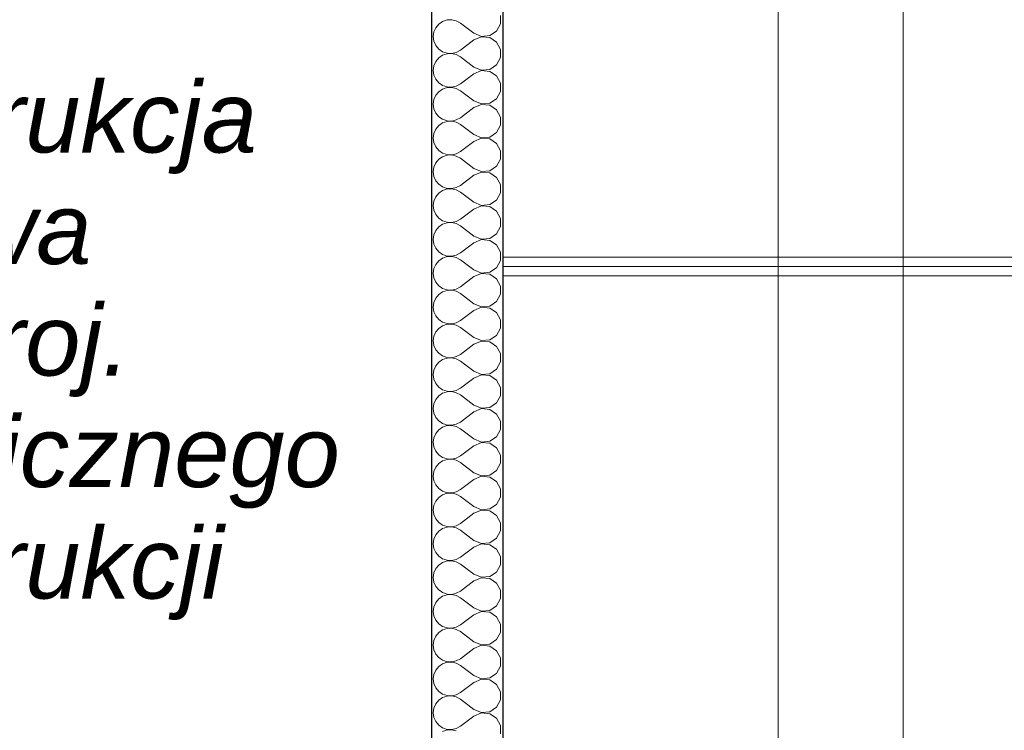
# Model space of a CAD drawing. Header units: millimetres. Extents: x -12989 to 381814, y -50461 to 30884.
# Tile 94 of 111: x 369516 to 371594, y -41641 to -40139. Entities that reach past the tile are written whole.
import ezdxf

# ---------------------------------------------------------------- set-up
doc = ezdxf.new("R2010")
doc.units = ezdxf.units.MM
doc.header["$MEASUREMENT"] = 0
doc.linetypes.add('Wipeout_Contour', pattern=[1000, 0, -1000])
for name, color, linetype in [('Nowe_04-ŚCIANY DZIAŁOWE', 7, 'Continuous'), ('Nowe_A__SCIANY', 7, 'Continuous'), ('Nowe_A_WYM', 7, 'Continuous')]:
    doc.layers.add(name, color=color, linetype=linetype)
doc.layers.add('Nowe_04-ŚCIANY DZIAŁOWE_Nr_pióra__174', color=7, linetype='Continuous', lineweight=5, true_color=0x6a6a6a)
for name, color, linetype, lineweight in [('Nowe_04-ŚCIANY DZIAŁOWE_Nr_pióra__27', 7, 'Continuous', 25), ('Nowe_A__SCIANY_Nr_pióra__87', 7, 'Continuous', 13), ('Nowe_A_OZN_ODNOSNIKI_Nr_pióra__6', 7, 'Continuous', 13), ('Nowe_A_OZN_ODNOSNIKI_Nr_pióra__85', 7, 'Continuous', 13), ('Nowe_A_WYM_Nr_pióra__1', 7, 'Continuous', 13), ('Nowe_A_WYM_Nr_pióra__45', 7, 'Continuous', 15), ('Nowe_A_WYM_Nr_pióra__85', 7, 'Continuous', 13)]:
    doc.layers.add(name, color=color, linetype=linetype, lineweight=lineweight)
doc.styles.add('STYL_AUTOMATYCZNY_4', font='arial.ttf')
doc.styles.add('STYL_AUTOMATYCZNY_7', font='arial.ttf')
doc.dimstyles.new('STYL_AUTOMATYCZNY__2', dxfattribs={"dimtxt": 139.999998, "dimasz": 57, "dimexe": 0.18, "dimexo": 0.0625, "dimgap": 0, "dimtad": 1, "dimdec": 0, "dimlfac": 0.1, "dimzin": 0, "dimdsep": 46, "dimtxsty": 'STYL_AUTOMATYCZNY_4', "dimblk": 'ARROWHEAD_6', "dimblk1": 'ARROWHEAD_6', "dimblk2": 'ARROWHEAD_6', "dimcen": 0.09, "dimse1": 1, "dimse2": 1, "dimclrd": 7, "dimclre": 7, "dimclrt": 7, "dimadec": 0, "dimazin": 0, "dimtfac": 1, "dimtdec": 4, "dimtmove": 0, "dimatfit": 3, "dimfxl": 0, "dimtolj": 1, "dimtzin": 0, "dimarcsym": 0})
doc.dimstyles.new('STYL_AUTOMATYCZNY__3', dxfattribs={"dimtxt": 0.18, "dimasz": 91.2, "dimexe": 0.18, "dimexo": 0.0625, "dimgap": 0, "dimtad": 0, "dimtih": 1, "dimtoh": 1, "dimdec": 4, "dimzin": 0, "dimdsep": 46, "dimcen": 0.09, "dimadec": 0, "dimazin": 0, "dimtfac": 1, "dimtdec": 4, "dimtmove": 0, "dimatfit": 3, "dimldrblk": 'ARROWHEAD_5', "dimfxl": 0, "dimtolj": 1, "dimtzin": 0, "dimarcsym": 0})

# ---------------------------------------------------------------- blocks, each defined once
blk = doc.blocks.new('ElemPrzekroju_3_1', base_point=(363535.4, -45960.6))
at = {"color": 254, "linetype": 'Wipeout_Contour', "lineweight": 0, "ltscale": 1496668.779250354}
blk.add_wipeout([(373475.4, -39680.6), (370535.3, -39680.6), (370535.3, -40640.6), (373475.4, -40640.6)], dxfattribs=at).dxf.layer = 'Nowe_A__SCIANY'
at = {"color": 254, "linetype": 'Wipeout_Contour', "lineweight": 0, "ltscale": 1496879.20708693}
blk.add_wipeout([(370535.3, -40640.6), (370535.3, -40660.6), (373475.4, -40660.6), (373475.4, -40640.6)], dxfattribs=at).dxf.layer = 'Nowe_A__SCIANY'
at = {"layer": 'Nowe_A__SCIANY_Nr_pióra__87', "color": 7, "linetype": 'Continuous', "lineweight": 13}
blk.add_line((373475.4, -40640.6), (370535.3, -40640.6), dxfattribs=at)
at = {"color": 254, "linetype": 'Wipeout_Contour', "lineweight": 0, "ltscale": 1496887.899529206}
blk.add_wipeout([(370535.3, -40680.6), (373475.4, -40680.6), (373475.4, -40660.6), (370535.3, -40660.6)], dxfattribs=at).dxf.layer = 'Nowe_A__SCIANY'
at = {"layer": 'Nowe_A__SCIANY_Nr_pióra__87', "color": 7, "linetype": 'Continuous', "lineweight": 13}
blk.add_line((370535.3, -40660.6), (373475.4, -40660.6), dxfattribs=at)
at = {"color": 254, "linetype": 'Wipeout_Contour', "lineweight": 0, "ltscale": 1497103.400351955}
blk.add_wipeout([(370535.3, -40680.6), (370535.3, -41640.6), (373475.4, -41640.6), (373475.4, -40680.6)], dxfattribs=at).dxf.layer = 'Nowe_A__SCIANY'
at = {"layer": 'Nowe_A__SCIANY_Nr_pióra__87', "color": 7, "linetype": 'Continuous', "lineweight": 13}
blk.add_line((373475.4, -40680.6), (370535.3, -40680.6), dxfattribs=at)
at = {"color": 254, "linetype": 'Wipeout_Contour', "lineweight": 0, "ltscale": 1497319.003951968}
blk.add_wipeout([(370535.3, -41660.6), (373475.4, -41660.6), (373475.4, -41640.6), (370535.3, -41640.6)], dxfattribs=at).dxf.layer = 'Nowe_A__SCIANY'
blk = doc.blocks.new('*X15', base_point=(363535.4, -45960.6))
at = {"layer": 'Nowe_04-ŚCIANY DZIAŁOWE_Nr_pióra__174', "color": 251, "linetype": 'Continuous', "lineweight": 5, "true_color": 0x6a6a6a}
for p, q in [((370530.6, -40147.9), (370530.6, -40130.5)), ((370400.4, -40148.5), (370394.2, -40156.1)), ((370408.6, -40142.9), (370400.4, -40148.5)), ((370417.9, -40139.8), (370408.6, -40142.9)), ((370427.7, -40139.3), (370417.9, -40139.8)), ((370437.3, -40141.5), (370427.7, -40139.3)), ((370446, -40146.3), (370437.3, -40141.5)), ((370474.5, -40167.7), (370446, -40146.3)), ((370522.4, -40163.2), (370530.6, -40147.9)), ((370390.2, -40165.1), (370388.8, -40174.9)), ((370388.8, -40174.9), (370390.2, -40184.6)), ((370394.2, -40156.1), (370390.2, -40165.1)), ((370474.5, -40167.7), (370490.6, -40174.5)), ((370490.6, -40175.3), (370474.5, -40182)), ((370490.6, -40174.5), (370507.9, -40172.8)), ((370507.9, -40176.9), (370490.6, -40175.3)), ((370507.9, -40172.8), (370522.4, -40163.2)), ((370390.2, -40184.6), (370394.2, -40193.7)), ((370394.2, -40193.7), (370400.4, -40201.2)), ((370474.5, -40182), (370446, -40203.4)), ((370522.4, -40186.6), (370507.9, -40176.9)), ((370530.6, -40201.9), (370522.4, -40186.6)), ((370400.4, -40201.2), (370408.6, -40206.8)), ((370408.6, -40214.4), (370400.4, -40219.9)), ((370408.6, -40206.8), (370417.9, -40210)), ((370417.9, -40211.2), (370408.6, -40214.4)), ((370417.9, -40210), (370427.7, -40210.4)), ((370427.7, -40210.7), (370417.9, -40211.2)), ((370427.7, -40210.4), (370437.3, -40208.2)), ((370437.3, -40213), (370427.7, -40210.7)), ((370437.3, -40208.2), (370446, -40203.4)), ((370446, -40217.7), (370437.3, -40213)), ((370530.6, -40219.3), (370530.6, -40201.9)), ((370390.2, -40236.5), (370388.8, -40246.3)), ((370394.2, -40227.5), (370390.2, -40236.5)), ((370400.4, -40219.9), (370394.2, -40227.5)), ((370474.5, -40239.2), (370446, -40217.7)), ((370507.9, -40244.3), (370522.4, -40234.6)), ((370522.4, -40234.6), (370530.6, -40219.3)), ((370388.8, -40246.3), (370390.2, -40256.1)), ((370390.2, -40256.1), (370394.2, -40265.1)), ((370474.5, -40253.4), (370446, -40274.9)), ((370474.5, -40239.2), (370490.6, -40245.9)), ((370490.6, -40246.7), (370474.5, -40253.4)), ((370490.6, -40245.9), (370507.9, -40244.3)), ((370507.9, -40248.4), (370490.6, -40246.7)), ((370522.4, -40258), (370507.9, -40248.4)), ((370530.6, -40273.3), (370522.4, -40258)), ((370394.2, -40265.1), (370400.4, -40272.7)), ((370400.4, -40272.7), (370408.6, -40278.3)), ((370408.6, -40278.3), (370417.9, -40281.4)), ((370427.7, -40281.9), (370437.3, -40279.6)), ((370437.3, -40279.6), (370446, -40274.9)), ((370530.6, -40290.7), (370530.6, -40273.3)), ((370394.2, -40299), (370390.2, -40308)), ((370400.4, -40291.4), (370394.2, -40299)), ((370408.6, -40285.8), (370400.4, -40291.4)), ((370417.9, -40282.6), (370408.6, -40285.8)), ((370417.9, -40281.4), (370427.7, -40281.9)), ((370427.7, -40282.2), (370417.9, -40282.6)), ((370437.3, -40284.4), (370427.7, -40282.2)), ((370446, -40289.2), (370437.3, -40284.4)), ((370474.5, -40310.6), (370446, -40289.2)), ((370522.4, -40306.1), (370530.6, -40290.7)), ((370390.2, -40308), (370388.8, -40317.7)), ((370388.8, -40317.7), (370390.2, -40327.5)), ((370474.5, -40310.6), (370490.6, -40317.3)), ((370490.6, -40318.1), (370474.5, -40324.9)), ((370490.6, -40317.3), (370507.9, -40315.7)), ((370507.9, -40319.8), (370490.6, -40318.1)), ((370507.9, -40315.7), (370522.4, -40306.1)), ((370522.4, -40329.4), (370507.9, -40319.8)), ((370390.2, -40327.5), (370394.2, -40336.5)), ((370394.2, -40336.5), (370400.4, -40344.1)), ((370474.5, -40324.9), (370446, -40346.3)), ((370530.6, -40344.8), (370522.4, -40329.4)), ((370400.4, -40362.8), (370394.2, -40370.4)), ((370400.4, -40344.1), (370408.6, -40349.7)), ((370408.6, -40357.2), (370400.4, -40362.8)), ((370408.6, -40349.7), (370417.9, -40352.8)), ((370417.9, -40354.1), (370408.6, -40357.2)), ((370417.9, -40352.8), (370427.7, -40353.3)), ((370427.7, -40353.6), (370417.9, -40354.1)), ((370427.7, -40353.3), (370437.3, -40351.1)), ((370437.3, -40355.8), (370427.7, -40353.6)), ((370437.3, -40351.1), (370446, -40346.3)), ((370446, -40360.6), (370437.3, -40355.8)), ((370474.5, -40382), (370446, -40360.6)), ((370522.4, -40377.5), (370530.6, -40362.1)), ((370530.6, -40362.1), (370530.6, -40344.8)), ((370390.2, -40379.4), (370388.8, -40389.2)), ((370394.2, -40370.4), (370390.2, -40379.4)), ((370474.5, -40382), (370490.6, -40388.8)), ((370507.9, -40387.1), (370522.4, -40377.5)), ((370388.8, -40389.2), (370390.2, -40398.9)), ((370390.2, -40398.9), (370394.2, -40407.9)), ((370474.5, -40396.3), (370446, -40417.7)), ((370490.6, -40389.6), (370474.5, -40396.3)), ((370490.6, -40388.8), (370507.9, -40387.1)), ((370507.9, -40391.2), (370490.6, -40389.6)), ((370522.4, -40400.8), (370507.9, -40391.2)), ((370530.6, -40416.2), (370522.4, -40400.8)), ((370394.2, -40407.9), (370400.4, -40415.5)), ((370400.4, -40415.5), (370408.6, -40421.1)), ((370408.6, -40421.1), (370417.9, -40424.3)), ((370417.9, -40424.3), (370427.7, -40424.7)), ((370427.7, -40425), (370417.9, -40425.5)), ((370427.7, -40424.7), (370437.3, -40422.5)), ((370437.3, -40427.3), (370427.7, -40425)), ((370437.3, -40422.5), (370446, -40417.7)), ((370530.6, -40433.6), (370530.6, -40416.2)), ((370394.2, -40441.8), (370390.2, -40450.8)), ((370400.4, -40434.2), (370394.2, -40441.8)), ((370408.6, -40428.6), (370400.4, -40434.2)), ((370417.9, -40425.5), (370408.6, -40428.6)), ((370446, -40432), (370437.3, -40427.3)), ((370474.5, -40453.4), (370446, -40432)), ((370522.4, -40448.9), (370530.6, -40433.6)), ((370390.2, -40450.8), (370388.8, -40460.6)), ((370388.8, -40460.6), (370390.2, -40470.4)), ((370474.5, -40453.4), (370490.6, -40460.2)), ((370490.6, -40461), (370474.5, -40467.7)), ((370490.6, -40460.2), (370507.9, -40458.5)), ((370507.9, -40462.6), (370490.6, -40461)), ((370507.9, -40458.5), (370522.4, -40448.9)), ((370522.4, -40472.3), (370507.9, -40462.6)), ((370390.2, -40470.4), (370394.2, -40479.4)), ((370394.2, -40479.4), (370400.4, -40487)), ((370400.4, -40487), (370408.6, -40492.5)), ((370474.5, -40467.7), (370446, -40489.2)), ((370530.6, -40487.6), (370522.4, -40472.3)), ((370530.6, -40505), (370530.6, -40487.6)), ((370400.4, -40505.7), (370394.2, -40513.2)), ((370408.6, -40500.1), (370400.4, -40505.7)), ((370408.6, -40492.5), (370417.9, -40495.7)), ((370417.9, -40496.9), (370408.6, -40500.1)), ((370417.9, -40495.7), (370427.7, -40496.2)), ((370427.7, -40496.5), (370417.9, -40496.9)), ((370427.7, -40496.2), (370437.3, -40493.9)), ((370437.3, -40498.7), (370427.7, -40496.5)), ((370437.3, -40493.9), (370446, -40489.2)), ((370446, -40503.4), (370437.3, -40498.7)), ((370474.5, -40524.9), (370446, -40503.4)), ((370522.4, -40520.3), (370530.6, -40505)), ((370390.2, -40522.3), (370388.8, -40532)), ((370394.2, -40513.2), (370390.2, -40522.3)), ((370474.5, -40524.9), (370490.6, -40531.6)), ((370507.9, -40530), (370522.4, -40520.3)), ((370388.8, -40532), (370390.2, -40541.8)), ((370390.2, -40541.8), (370394.2, -40550.8)), ((370474.5, -40539.2), (370446, -40560.6)), ((370490.6, -40532.4), (370474.5, -40539.2)), ((370490.6, -40531.6), (370507.9, -40530)), ((370507.9, -40534.1), (370490.6, -40532.4)), ((370522.4, -40543.7), (370507.9, -40534.1)), ((370530.6, -40559), (370522.4, -40543.7)), ((370394.2, -40550.8), (370400.4, -40558.4)), ((370400.4, -40558.4), (370408.6, -40564)), ((370408.6, -40564), (370417.9, -40567.1)), ((370417.9, -40568.4), (370408.6, -40571.5)), ((370417.9, -40567.1), (370427.7, -40567.6)), ((370427.7, -40567.9), (370417.9, -40568.4)), ((370427.7, -40567.6), (370437.3, -40565.4)), ((370437.3, -40570.1), (370427.7, -40567.9)), ((370437.3, -40565.4), (370446, -40560.6)), ((370446, -40574.9), (370437.3, -40570.1)), ((370530.6, -40576.4), (370530.6, -40559)), ((370394.2, -40584.7), (370390.2, -40593.7)), ((370400.4, -40577.1), (370394.2, -40584.7)), ((370408.6, -40571.5), (370400.4, -40577.1)), ((370474.5, -40596.3), (370446, -40574.9)), ((370522.4, -40591.8), (370530.6, -40576.4)), ((370390.2, -40593.7), (370388.8, -40603.4)), ((370388.8, -40603.4), (370390.2, -40613.2)), ((370474.5, -40610.6), (370446, -40632)), ((370474.5, -40596.3), (370490.6, -40603)), ((370490.6, -40603.9), (370474.5, -40610.6)), ((370490.6, -40603), (370507.9, -40601.4)), ((370507.9, -40605.5), (370490.6, -40603.9)), ((370507.9, -40601.4), (370522.4, -40591.8)), ((370522.4, -40615.1), (370507.9, -40605.5)), ((370390.2, -40613.2), (370394.2, -40622.2)), ((370394.2, -40622.2), (370400.4, -40629.8)), ((370400.4, -40629.8), (370408.6, -40635.4)), ((370437.3, -40636.8), (370446, -40632)), ((370530.6, -40630.5), (370522.4, -40615.1)), ((370530.6, -40647.9), (370530.6, -40630.5)), ((370400.4, -40648.5), (370394.2, -40656.1)), ((370408.6, -40642.9), (370400.4, -40648.5)), ((370408.6, -40635.4), (370417.9, -40638.5)), ((370417.9, -40639.8), (370408.6, -40642.9)), ((370417.9, -40638.5), (370427.7, -40639)), ((370427.7, -40639.3), (370417.9, -40639.8)), ((370427.7, -40639), (370437.3, -40636.8)), ((370437.3, -40641.5), (370427.7, -40639.3)), ((370446, -40646.3), (370437.3, -40641.5)), ((370474.5, -40667.7), (370446, -40646.3)), ((370522.4, -40663.2), (370530.6, -40647.9)), ((370390.2, -40665.1), (370388.8, -40674.9)), ((370394.2, -40656.1), (370390.2, -40665.1)), ((370474.5, -40667.7), (370490.6, -40674.5)), ((370490.6, -40674.5), (370507.9, -40672.8)), ((370507.9, -40672.8), (370522.4, -40663.2)), ((370388.8, -40674.9), (370390.2, -40684.6)), ((370390.2, -40684.6), (370394.2, -40693.7)), ((370394.2, -40693.7), (370400.4, -40701.2)), ((370474.5, -40682), (370446, -40703.4)), ((370490.6, -40675.3), (370474.5, -40682)), ((370507.9, -40676.9), (370490.6, -40675.3)), ((370522.4, -40686.6), (370507.9, -40676.9)), ((370530.6, -40701.9), (370522.4, -40686.6)), ((370400.4, -40701.2), (370408.6, -40706.8)), ((370408.6, -40714.4), (370400.4, -40719.9)), ((370408.6, -40706.8), (370417.9, -40710)), ((370417.9, -40711.2), (370408.6, -40714.4)), ((370417.9, -40710), (370427.7, -40710.4)), ((370427.7, -40710.7), (370417.9, -40711.2)), ((370427.7, -40710.4), (370437.3, -40708.2)), ((370437.3, -40713), (370427.7, -40710.7)), ((370437.3, -40708.2), (370446, -40703.4)), ((370446, -40717.7), (370437.3, -40713)), ((370530.6, -40719.3), (370530.6, -40701.9)), ((370390.2, -40736.5), (370388.8, -40746.3)), ((370394.2, -40727.5), (370390.2, -40736.5)), ((370400.4, -40719.9), (370394.2, -40727.5)), ((370474.5, -40739.2), (370446, -40717.7)), ((370507.9, -40744.3), (370522.4, -40734.6)), ((370522.4, -40734.6), (370530.6, -40719.3)), ((370388.8, -40746.3), (370390.2, -40756.1)), ((370390.2, -40756.1), (370394.2, -40765.1)), ((370474.5, -40753.4), (370446, -40774.9)), ((370474.5, -40739.2), (370490.6, -40745.9)), ((370490.6, -40746.7), (370474.5, -40753.4)), ((370490.6, -40745.9), (370507.9, -40744.3)), ((370507.9, -40748.4), (370490.6, -40746.7)), ((370522.4, -40758), (370507.9, -40748.4)), ((370394.2, -40765.1), (370400.4, -40772.7)), ((370400.4, -40772.7), (370408.6, -40778.3)), ((370408.6, -40778.3), (370417.9, -40781.4)), ((370437.3, -40779.6), (370446, -40774.9)), ((370530.6, -40773.3), (370522.4, -40758)), ((370530.6, -40790.7), (370530.6, -40773.3)), ((370394.2, -40799), (370390.2, -40808)), ((370400.4, -40791.4), (370394.2, -40799)), ((370408.6, -40785.8), (370400.4, -40791.4)), ((370417.9, -40782.6), (370408.6, -40785.8)), ((370417.9, -40781.4), (370427.7, -40781.9)), ((370427.7, -40782.2), (370417.9, -40782.6)), ((370427.7, -40781.9), (370437.3, -40779.6)), ((370437.3, -40784.4), (370427.7, -40782.2)), ((370446, -40789.2), (370437.3, -40784.4)), ((370474.5, -40810.6), (370446, -40789.2)), ((370522.4, -40806.1), (370530.6, -40790.7)), ((370390.2, -40808), (370388.8, -40817.7)), ((370388.8, -40817.7), (370390.2, -40827.5)), ((370474.5, -40810.6), (370490.6, -40817.3)), ((370490.6, -40818.1), (370474.5, -40824.9)), ((370490.6, -40817.3), (370507.9, -40815.7)), ((370507.9, -40819.8), (370490.6, -40818.1)), ((370507.9, -40815.7), (370522.4, -40806.1)), ((370522.4, -40829.4), (370507.9, -40819.8)), ((370390.2, -40827.5), (370394.2, -40836.5)), ((370394.2, -40836.5), (370400.4, -40844.1)), ((370474.5, -40824.9), (370446, -40846.3)), ((370530.6, -40844.8), (370522.4, -40829.4)), ((370400.4, -40844.1), (370408.6, -40849.7)), ((370408.6, -40857.2), (370400.4, -40862.8)), ((370408.6, -40849.7), (370417.9, -40852.8)), ((370417.9, -40854.1), (370408.6, -40857.2)), ((370417.9, -40852.8), (370427.7, -40853.3)), ((370427.7, -40853.6), (370417.9, -40854.1)), ((370427.7, -40853.3), (370437.3, -40851.1)), ((370437.3, -40855.8), (370427.7, -40853.6)), ((370437.3, -40851.1), (370446, -40846.3)), ((370446, -40860.6), (370437.3, -40855.8)), ((370474.5, -40882), (370446, -40860.6)), ((370530.6, -40862.1), (370530.6, -40844.8)), ((370390.2, -40879.4), (370388.8, -40889.2)), ((370394.2, -40870.4), (370390.2, -40879.4)), ((370400.4, -40862.8), (370394.2, -40870.4)), ((370474.5, -40882), (370490.6, -40888.8)), ((370507.9, -40887.1), (370522.4, -40877.5)), ((370522.4, -40877.5), (370530.6, -40862.1)), ((370388.8, -40889.2), (370390.2, -40898.9)), ((370390.2, -40898.9), (370394.2, -40907.9)), ((370474.5, -40896.3), (370446, -40917.7)), ((370490.6, -40889.6), (370474.5, -40896.3)), ((370490.6, -40888.8), (370507.9, -40887.1)), ((370507.9, -40891.2), (370490.6, -40889.6)), ((370522.4, -40900.8), (370507.9, -40891.2)), ((370530.6, -40916.2), (370522.4, -40900.8)), ((370394.2, -40907.9), (370400.4, -40915.5)), ((370400.4, -40915.5), (370408.6, -40921.1)), ((370408.6, -40921.1), (370417.9, -40924.3)), ((370427.7, -40924.7), (370437.3, -40922.5)), ((370437.3, -40922.5), (370446, -40917.7)), ((370530.6, -40933.6), (370530.6, -40916.2)), ((370394.2, -40941.8), (370390.2, -40950.8)), ((370400.4, -40934.2), (370394.2, -40941.8)), ((370408.6, -40928.6), (370400.4, -40934.2)), ((370417.9, -40925.5), (370408.6, -40928.6)), ((370417.9, -40924.3), (370427.7, -40924.7)), ((370427.7, -40925), (370417.9, -40925.5)), ((370437.3, -40927.3), (370427.7, -40925)), ((370446, -40932), (370437.3, -40927.3)), ((370474.5, -40953.4), (370446, -40932)), ((370522.4, -40948.9), (370530.6, -40933.6)), ((370390.2, -40950.8), (370388.8, -40960.6)), ((370388.8, -40960.6), (370390.2, -40970.4)), ((370474.5, -40953.4), (370490.6, -40960.2)), ((370490.6, -40961), (370474.5, -40967.7)), ((370490.6, -40960.2), (370507.9, -40958.5)), ((370507.9, -40962.6), (370490.6, -40961)), ((370507.9, -40958.5), (370522.4, -40948.9)), ((370522.4, -40972.3), (370507.9, -40962.6)), ((370390.2, -40970.4), (370394.2, -40979.4)), ((370394.2, -40979.4), (370400.4, -40987)), ((370474.5, -40967.7), (370446, -40989.2)), ((370530.6, -40987.6), (370522.4, -40972.3)), ((370400.4, -41005.7), (370394.2, -41013.2)), ((370400.4, -40987), (370408.6, -40992.5)), ((370408.6, -41000.1), (370400.4, -41005.7)), ((370408.6, -40992.5), (370417.9, -40995.7)), ((370417.9, -40996.9), (370408.6, -41000.1)), ((370417.9, -40995.7), (370427.7, -40996.2)), ((370427.7, -40996.5), (370417.9, -40996.9)), ((370427.7, -40996.2), (370437.3, -40993.9)), ((370437.3, -40998.7), (370427.7, -40996.5)), ((370437.3, -40993.9), (370446, -40989.2)), ((370446, -41003.4), (370437.3, -40998.7)), ((370474.5, -41024.9), (370446, -41003.4)), ((370522.4, -41020.3), (370530.6, -41005)), ((370530.6, -41005), (370530.6, -40987.6)), ((370390.2, -41022.3), (370388.8, -41032)), ((370394.2, -41013.2), (370390.2, -41022.3)), ((370474.5, -41024.9), (370490.6, -41031.6)), ((370507.9, -41030), (370522.4, -41020.3)), ((370388.8, -41032), (370390.2, -41041.8)), ((370390.2, -41041.8), (370394.2, -41050.8)), ((370474.5, -41039.2), (370446, -41060.6)), ((370490.6, -41032.4), (370474.5, -41039.2)), ((370490.6, -41031.6), (370507.9, -41030)), ((370507.9, -41034.1), (370490.6, -41032.4)), ((370522.4, -41043.7), (370507.9, -41034.1)), ((370530.6, -41059), (370522.4, -41043.7)), ((370394.2, -41050.8), (370400.4, -41058.4)), ((370400.4, -41058.4), (370408.6, -41064)), ((370408.6, -41064), (370417.9, -41067.1)), ((370417.9, -41068.4), (370408.6, -41071.5)), ((370417.9, -41067.1), (370427.7, -41067.6)), ((370427.7, -41067.9), (370417.9, -41068.4)), ((370427.7, -41067.6), (370437.3, -41065.4)), ((370437.3, -41070.1), (370427.7, -41067.9)), ((370437.3, -41065.4), (370446, -41060.6)), ((370530.6, -41076.4), (370530.6, -41059)), ((370394.2, -41084.7), (370390.2, -41093.7)), ((370400.4, -41077.1), (370394.2, -41084.7)), ((370408.6, -41071.5), (370400.4, -41077.1)), ((370446, -41074.9), (370437.3, -41070.1)), ((370474.5, -41096.3), (370446, -41074.9)), ((370522.4, -41091.8), (370530.6, -41076.4)), ((370390.2, -41093.7), (370388.8, -41103.4)), ((370388.8, -41103.4), (370390.2, -41113.2)), ((370474.5, -41110.6), (370446, -41132)), ((370474.5, -41096.3), (370490.6, -41103)), ((370490.6, -41103.9), (370474.5, -41110.6)), ((370490.6, -41103), (370507.9, -41101.4)), ((370507.9, -41105.5), (370490.6, -41103.9)), ((370507.9, -41101.4), (370522.4, -41091.8)), ((370522.4, -41115.1), (370507.9, -41105.5)), ((370390.2, -41113.2), (370394.2, -41122.2)), ((370394.2, -41122.2), (370400.4, -41129.8)), ((370400.4, -41129.8), (370408.6, -41135.4)), ((370530.6, -41130.5), (370522.4, -41115.1)), ((370530.6, -41147.9), (370530.6, -41130.5)), ((370400.4, -41148.5), (370394.2, -41156.1)), ((370408.6, -41142.9), (370400.4, -41148.5)), ((370408.6, -41135.4), (370417.9, -41138.5)), ((370417.9, -41139.8), (370408.6, -41142.9)), ((370417.9, -41138.5), (370427.7, -41139)), ((370427.7, -41139.3), (370417.9, -41139.8)), ((370427.7, -41139), (370437.3, -41136.8)), ((370437.3, -41141.5), (370427.7, -41139.3)), ((370437.3, -41136.8), (370446, -41132)), ((370446, -41146.3), (370437.3, -41141.5)), ((370474.5, -41167.7), (370446, -41146.3)), ((370522.4, -41163.2), (370530.6, -41147.9)), ((370390.2, -41165.1), (370388.8, -41174.9)), ((370394.2, -41156.1), (370390.2, -41165.1)), ((370474.5, -41167.7), (370490.6, -41174.5)), ((370490.6, -41174.5), (370507.9, -41172.8)), ((370507.9, -41172.8), (370522.4, -41163.2)), ((370388.8, -41174.9), (370390.2, -41184.6)), ((370390.2, -41184.6), (370394.2, -41193.7)), ((370394.2, -41193.7), (370400.4, -41201.2)), ((370474.5, -41182), (370446, -41203.4)), ((370490.6, -41175.3), (370474.5, -41182)), ((370507.9, -41176.9), (370490.6, -41175.3)), ((370522.4, -41186.6), (370507.9, -41176.9)), ((370530.6, -41201.9), (370522.4, -41186.6)), ((370400.4, -41201.2), (370408.6, -41206.8)), ((370408.6, -41214.4), (370400.4, -41219.9)), ((370408.6, -41206.8), (370417.9, -41210)), ((370417.9, -41211.2), (370408.6, -41214.4)), ((370417.9, -41210), (370427.7, -41210.4)), ((370427.7, -41210.7), (370417.9, -41211.2)), ((370427.7, -41210.4), (370437.3, -41208.2)), ((370437.3, -41213), (370427.7, -41210.7)), ((370437.3, -41208.2), (370446, -41203.4)), ((370446, -41217.7), (370437.3, -41213)), ((370530.6, -41219.3), (370530.6, -41201.9)), ((370394.2, -41227.5), (370390.2, -41236.5)), ((370400.4, -41219.9), (370394.2, -41227.5)), ((370474.5, -41239.2), (370446, -41217.7)), ((370507.9, -41244.3), (370522.4, -41234.6)), ((370522.4, -41234.6), (370530.6, -41219.3)), ((370390.2, -41236.5), (370388.8, -41246.3)), ((370388.8, -41246.3), (370390.2, -41256.1)), ((370390.2, -41256.1), (370394.2, -41265.1)), ((370474.5, -41253.4), (370446, -41274.9)), ((370474.5, -41239.2), (370490.6, -41245.9)), ((370490.6, -41246.7), (370474.5, -41253.4)), ((370490.6, -41245.9), (370507.9, -41244.3)), ((370507.9, -41248.4), (370490.6, -41246.7)), ((370522.4, -41258), (370507.9, -41248.4)), ((370394.2, -41265.1), (370400.4, -41272.7)), ((370400.4, -41272.7), (370408.6, -41278.3)), ((370437.3, -41279.6), (370446, -41274.9)), ((370530.6, -41273.3), (370522.4, -41258)), ((370530.6, -41290.7), (370530.6, -41273.3)), ((370400.4, -41291.4), (370394.2, -41299)), ((370408.6, -41285.8), (370400.4, -41291.4)), ((370408.6, -41278.3), (370417.9, -41281.4)), ((370417.9, -41282.6), (370408.6, -41285.8)), ((370417.9, -41281.4), (370427.7, -41281.9)), ((370427.7, -41282.2), (370417.9, -41282.6)), ((370427.7, -41281.9), (370437.3, -41279.6)), ((370437.3, -41284.4), (370427.7, -41282.2)), ((370446, -41289.2), (370437.3, -41284.4)), ((370474.5, -41310.6), (370446, -41289.2)), ((370522.4, -41306.1), (370530.6, -41290.7)), ((370390.2, -41308), (370388.8, -41317.7)), ((370388.8, -41317.7), (370390.2, -41327.5)), ((370394.2, -41299), (370390.2, -41308)), ((370474.5, -41310.6), (370490.6, -41317.3)), ((370490.6, -41318.1), (370474.5, -41324.9)), ((370490.6, -41317.3), (370507.9, -41315.7)), ((370507.9, -41319.8), (370490.6, -41318.1)), ((370507.9, -41315.7), (370522.4, -41306.1)), ((370390.2, -41327.5), (370394.2, -41336.5)), ((370394.2, -41336.5), (370400.4, -41344.1)), ((370474.5, -41324.9), (370446, -41346.3)), ((370522.4, -41329.4), (370507.9, -41319.8)), ((370530.6, -41344.8), (370522.4, -41329.4)), ((370400.4, -41344.1), (370408.6, -41349.7)), ((370408.6, -41357.2), (370400.4, -41362.8)), ((370408.6, -41349.7), (370417.9, -41352.8)), ((370417.9, -41354.1), (370408.6, -41357.2)), ((370417.9, -41352.8), (370427.7, -41353.3)), ((370427.7, -41353.6), (370417.9, -41354.1)), ((370427.7, -41353.3), (370437.3, -41351.1)), ((370437.3, -41355.8), (370427.7, -41353.6)), ((370437.3, -41351.1), (370446, -41346.3)), ((370446, -41360.6), (370437.3, -41355.8)), ((370530.6, -41362.1), (370530.6, -41344.8)), ((370390.2, -41379.4), (370388.8, -41389.2)), ((370394.2, -41370.4), (370390.2, -41379.4)), ((370400.4, -41362.8), (370394.2, -41370.4)), ((370474.5, -41382), (370446, -41360.6)), ((370507.9, -41387.1), (370522.4, -41377.5)), ((370522.4, -41377.5), (370530.6, -41362.1)), ((370388.8, -41389.2), (370390.2, -41398.9)), ((370390.2, -41398.9), (370394.2, -41407.9)), ((370474.5, -41396.3), (370446, -41417.7)), ((370474.5, -41382), (370490.6, -41388.8)), ((370490.6, -41389.6), (370474.5, -41396.3)), ((370490.6, -41388.8), (370507.9, -41387.1)), ((370507.9, -41391.2), (370490.6, -41389.6)), ((370522.4, -41400.8), (370507.9, -41391.2)), ((370530.6, -41416.2), (370522.4, -41400.8)), ((370394.2, -41407.9), (370400.4, -41415.5)), ((370400.4, -41415.5), (370408.6, -41421.1)), ((370408.6, -41421.1), (370417.9, -41424.3)), ((370427.7, -41424.7), (370437.3, -41422.5)), ((370437.3, -41422.5), (370446, -41417.7)), ((370530.6, -41433.6), (370530.6, -41416.2)), ((370394.2, -41441.8), (370390.2, -41450.8)), ((370400.4, -41434.2), (370394.2, -41441.8)), ((370408.6, -41428.6), (370400.4, -41434.2)), ((370417.9, -41425.5), (370408.6, -41428.6)), ((370417.9, -41424.3), (370427.7, -41424.7)), ((370427.7, -41425), (370417.9, -41425.5)), ((370437.3, -41427.3), (370427.7, -41425)), ((370446, -41432), (370437.3, -41427.3)), ((370474.5, -41453.4), (370446, -41432)), ((370522.4, -41448.9), (370530.6, -41433.6)), ((370390.2, -41450.8), (370388.8, -41460.6)), ((370388.8, -41460.6), (370390.2, -41470.4)), ((370474.5, -41453.4), (370490.6, -41460.2)), ((370490.6, -41461), (370474.5, -41467.7)), ((370490.6, -41460.2), (370507.9, -41458.5)), ((370507.9, -41462.6), (370490.6, -41461)), ((370507.9, -41458.5), (370522.4, -41448.9)), ((370522.4, -41472.3), (370507.9, -41462.6)), ((370390.2, -41470.4), (370394.2, -41479.4)), ((370394.2, -41479.4), (370400.4, -41487)), ((370474.5, -41467.7), (370446, -41489.2)), ((370530.6, -41487.6), (370522.4, -41472.3)), ((370400.4, -41505.7), (370394.2, -41513.2)), ((370400.4, -41487), (370408.6, -41492.5)), ((370408.6, -41500.1), (370400.4, -41505.7)), ((370408.6, -41492.5), (370417.9, -41495.7)), ((370417.9, -41496.9), (370408.6, -41500.1)), ((370417.9, -41495.7), (370427.7, -41496.2)), ((370427.7, -41496.5), (370417.9, -41496.9)), ((370427.7, -41496.2), (370437.3, -41493.9)), ((370437.3, -41498.7), (370427.7, -41496.5)), ((370437.3, -41493.9), (370446, -41489.2)), ((370446, -41503.4), (370437.3, -41498.7)), ((370474.5, -41524.9), (370446, -41503.4)), ((370522.4, -41520.3), (370530.6, -41505)), ((370530.6, -41505), (370530.6, -41487.6)), ((370390.2, -41522.3), (370388.8, -41532)), ((370394.2, -41513.2), (370390.2, -41522.3)), ((370474.5, -41524.9), (370490.6, -41531.6)), ((370507.9, -41530), (370522.4, -41520.3)), ((370388.8, -41532), (370390.2, -41541.8)), ((370390.2, -41541.8), (370394.2, -41550.8)), ((370474.5, -41539.2), (370446, -41560.6)), ((370490.6, -41532.4), (370474.5, -41539.2)), ((370490.6, -41531.6), (370507.9, -41530)), ((370507.9, -41534.1), (370490.6, -41532.4)), ((370522.4, -41543.7), (370507.9, -41534.1)), ((370530.6, -41559), (370522.4, -41543.7)), ((370394.2, -41550.8), (370400.4, -41558.4)), ((370400.4, -41558.4), (370408.6, -41564)), ((370408.6, -41564), (370417.9, -41567.1)), ((370417.9, -41568.4), (370408.6, -41571.5)), ((370417.9, -41567.1), (370427.7, -41567.6)), ((370427.7, -41567.9), (370417.9, -41568.4)), ((370427.7, -41567.6), (370437.3, -41565.4)), ((370437.3, -41570.1), (370427.7, -41567.9)), ((370437.3, -41565.4), (370446, -41560.6)), ((370530.6, -41576.4), (370530.6, -41559)), ((370394.2, -41584.7), (370390.2, -41593.7)), ((370400.4, -41577.1), (370394.2, -41584.7)), ((370408.6, -41571.5), (370400.4, -41577.1)), ((370446, -41574.9), (370437.3, -41570.1)), ((370474.5, -41596.3), (370446, -41574.9)), ((370522.4, -41591.8), (370530.6, -41576.4)), ((370390.2, -41593.7), (370388.8, -41603.4)), ((370388.8, -41603.4), (370390.2, -41613.2)), ((370474.5, -41596.3), (370490.6, -41603)), ((370490.6, -41603.9), (370474.5, -41610.6)), ((370490.6, -41603), (370507.9, -41601.4)), ((370507.9, -41605.5), (370490.6, -41603.9)), ((370507.9, -41601.4), (370522.4, -41591.8)), ((370522.4, -41615.1), (370507.9, -41605.5)), ((370390.2, -41613.2), (370394.2, -41622.2)), ((370394.2, -41622.2), (370400.4, -41629.8)), ((370400.4, -41629.8), (370408.6, -41635.4)), ((370474.5, -41610.6), (370446, -41632)), ((370530.6, -41630.5), (370522.4, -41615.1)), ((370530.6, -41647.9), (370530.6, -41630.5)), ((370408.6, -41635.4), (370417.9, -41638.5)), ((370417.9, -41639.8), (370408.6, -41642.9)), ((370417.9, -41638.5), (370427.7, -41639)), ((370427.7, -41639.3), (370417.9, -41639.8)), ((370427.7, -41639), (370437.3, -41636.8)), ((370437.3, -41641.5), (370427.7, -41639.3)), ((370437.3, -41636.8), (370446, -41632))]:
    blk.add_line(p, q, dxfattribs=at)
blk = doc.blocks.new('ElemPrzekroju_5_1', base_point=(363535.4, -45960.6))
at = {"color": 254, "linetype": 'Wipeout_Contour', "lineweight": 0, "ltscale": 1490963.941080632}
blk.add_wipeout([(370385.3, -43900.6), (370535.3, -43900.6), (370535.3, -38229.3), (370385.3, -38269.5)], dxfattribs=at).dxf.layer = 'Nowe_04-ŚCIANY DZIAŁOWE'
at = {"layer": 'Nowe_04-ŚCIANY DZIAŁOWE_Nr_pióra__27', "color": 7, "linetype": 'Continuous', "lineweight": 25}
for p, q in [((370535.3, -38229.3), (370535.3, -43900.6)), ((370385.3, -38269.5), (370385.3, -42910.6))]:
    blk.add_line(p, q, dxfattribs=at)
at = {"layer": 'Nowe_04-ŚCIANY DZIAŁOWE', "lineweight": 0}
blk.add_blockref('*X15', (363535.4, -45960.6), dxfattribs=at)
blk = doc.blocks.new('*D198', base_point=(363535.4, -45960.6))
at = {"layer": 'Nowe_A_WYM_Nr_pióra__45', "color": 7, "linetype": 'Continuous', "lineweight": 15}
for p, q in [((362283.3, -37900.7), (362223.3, -37840.7)), ((362223.3, -45950.6), (362283.3, -46010.6))]:
    blk.add_line(p, q, dxfattribs=at)
at = {"layer": 'Nowe_A_WYM_Nr_pióra__85', "color": 7, "linetype": 'Continuous', "lineweight": 13}
for p, q in [((362253.3, -37870.7), (362253.3, -37825.7)), ((362309.5, -37870.7), (362197, -37870.7)), ((362253.3, -45980.6), (362253.3, -37870.7)), ((362309.5, -45980.6), (362197, -45980.6)), ((362253.3, -46025.6), (362253.3, -45980.6))]:
    blk.add_line(p, q, dxfattribs=at)
at = {"layer": 'Nowe_A_WYM_Nr_pióra__1', "color": 7, "lineweight": 13, "insert": (362225.3, -42078.7), "char_height": 140, "attachment_point": 7, "rotation": 90, "style": 'STYL_AUTOMATYCZNY_4'}
blk.add_mtext('\\A1;{\\pql;\\fArial|b0|i0|c238|p0;\\W1.000000;811}', dxfattribs=at)
blk = doc.blocks.new('ARROWHEAD_6')
at = {"color": 0, "linetype": 'Continuous', "lineweight": 0}
for p, q in [((-0.5, -0.5), (0.5, 0.5)), ((0, 0), (-1, 0))]:
    blk.add_line(p, q, dxfattribs=at)
blk = doc.blocks.new('*D205', base_point=(363535.4, -45960.6))
at = {"layer": 'Nowe_A_WYM_Nr_pióra__45', "color": 7, "linetype": 'Continuous', "lineweight": 15}
for p, q in [((371146.8, -38252.2), (371086.8, -38192.2)), ((371086.8, -45930.6), (371146.8, -45990.6))]:
    blk.add_line(p, q, dxfattribs=at)
at = {"layer": 'Nowe_A_WYM_Nr_pióra__85', "color": 7, "linetype": 'Continuous', "lineweight": 13}
for p, q in [((371116.8, -38222.2), (371116.8, -38177.2)), ((371173, -38222.2), (371060.5, -38222.2)), ((371116.8, -45960.6), (371116.8, -38222.2)), ((371173, -45960.6), (371060.5, -45960.6)), ((371116.8, -46005.6), (371116.8, -45960.6))]:
    blk.add_line(p, q, dxfattribs=at)
at = {"layer": 'Nowe_A_WYM_Nr_pióra__1', "color": 7, "lineweight": 13, "insert": (371088.8, -42251.6), "char_height": 140, "attachment_point": 7, "rotation": 90, "style": 'STYL_AUTOMATYCZNY_4'}
blk.add_mtext('\\A1;{\\pql;\\fArial|b0|i0|c238|p0;\\W1.000000;774}', dxfattribs=at)
blk = doc.blocks.new('ARROWHEAD_5')
at = {"linetype": 'Continuous', "lineweight": 0}
blk.add_hatch(color=0, dxfattribs=at).paths.add_polyline_path([(-1, 0.2679), (0, 0), (-1, -0.2679)])
at = {"color": 0, "linetype": 'Continuous', "lineweight": 0}
blk.add_line((0, 0), (-1, 0), dxfattribs=at)
blk = doc.blocks.new('*D228', base_point=(363535.4, -45960.6))
at = {"layer": 'Nowe_A_WYM_Nr_pióra__45', "color": 7, "linetype": 'Continuous', "lineweight": 15}
for p, q in [((371410.9, -38783.8), (371350.9, -38723.8)), ((371350.9, -45930.6), (371410.9, -45990.6))]:
    blk.add_line(p, q, dxfattribs=at)
at = {"layer": 'Nowe_A_WYM_Nr_pióra__85', "color": 7, "linetype": 'Continuous', "lineweight": 13}
for p, q in [((371380.9, -38753.8), (371380.9, -38708.8)), ((371437.2, -38753.8), (371324.7, -38753.8)), ((371380.9, -45960.6), (371380.9, -38753.8)), ((371437.2, -45960.6), (371324.7, -45960.6))]:
    blk.add_line(p, q, dxfattribs=at)
at = {"layer": 'Nowe_A_WYM_Nr_pióra__1', "color": 7, "lineweight": 13, "insert": (371352.9, -42517.4), "char_height": 140, "attachment_point": 7, "rotation": 90, "style": 'STYL_AUTOMATYCZNY_4'}
blk.add_mtext('\\A1;{\\pql;\\fArial|b0|i0|c238|p0;\\W1.000000;721}', dxfattribs=at)

msp = doc.modelspace()

# ---------------------------------------------------------------- block references
at = {"layer": 'Nowe_A__SCIANY', "lineweight": 0}
msp.add_blockref('ElemPrzekroju_3_1', (363535.4, -45960.6), dxfattribs=at)

# ---------------------------------------------------------------- texts
at = {"layer": 'Nowe_A_OZN_ODNOSNIKI_Nr_pióra__6', "color": 7, "linetype": 'Continuous', "lineweight": 13, "insert": (368956.8, -40838.7), "char_height": 150, "width": 1595.875, "attachment_point": 4, "line_spacing_factor": 0.942235, "style": 'STYL_AUTOMATYCZNY_7'}
msp.add_mtext('\\A1;{\\pql;\\fArial|b0|i1|c238|p0;\\W1.000000;konstrukcja stalowa\\P\\pql;\\fArial|b0|i1|c238|p0;\\W1.000000;wg. proj. technicznego konstrukcji}', dxfattribs=at)

# ---------------------------------------------------------------- leaders
at = {"layer": 'Nowe_A_OZN_ODNOSNIKI_Nr_pióra__85', "color": 7, "linetype": 'Continuous', "lineweight": 13, "annotation_type": 0, "has_hookline": 1, "hookline_direction": 0, "text_width": 1218.3}
msp.add_leader([(368499, -40519.7), (368852.4, -40838.7), (368956.8, -40838.7)], dimstyle='STYL_AUTOMATYCZNY__3', dxfattribs=at)

# ---------------------------------------------------------------- next in the draw order: block references
at = {"layer": 'Nowe_04-ŚCIANY DZIAŁOWE', "lineweight": 0}
msp.add_blockref('ElemPrzekroju_5_1', (363535.4, -45960.6), dxfattribs=at)

# ---------------------------------------------------------------- next in the draw order: dimensions: what is measured, and where the dimension line sits
at = {"layer": 'Nowe_A_WYM', "color": 7, "linetype": 'Continuous', "lineweight": 13}
dim = msp.add_linear_dim(base=(371380.9, -38753.8), p1=(381359.7, -45960.6), p2=(371035.4, -38753.8), angle=90, dimstyle='STYL_AUTOMATYCZNY__2', dxfattribs=at)
dim.commit()
dim.dimension.update_dxf_attribs({"geometry": '*D228', "text_midpoint": (371282.9, -42357.5), "dimtype": 160, "text_rotation": 90})

# ---------------------------------------------------------------- next in the draw order: dimensions: what is measured, and where the dimension line sits
for base, p1, p2, picture, middle in [((362253.3, -37870.7), (363585.4, -45980.6), (371035.4, -37870.7), '*D198', (362155.3, -41918.9)), ((371116.8, -38222.2), (371380.9, -45960.6), (370534.9, -38222.2), '*D205', (371018.8, -42091.8))]:
    dim = msp.add_linear_dim(base=base, p1=p1, p2=p2, angle=90, dimstyle='STYL_AUTOMATYCZNY__2', dxfattribs=at)
    dim.commit()
    dim.dimension.update_dxf_attribs({"geometry": picture, "text_midpoint": middle, "dimtype": 160, "text_rotation": 90})

doc.saveas('drawing.dxf')
